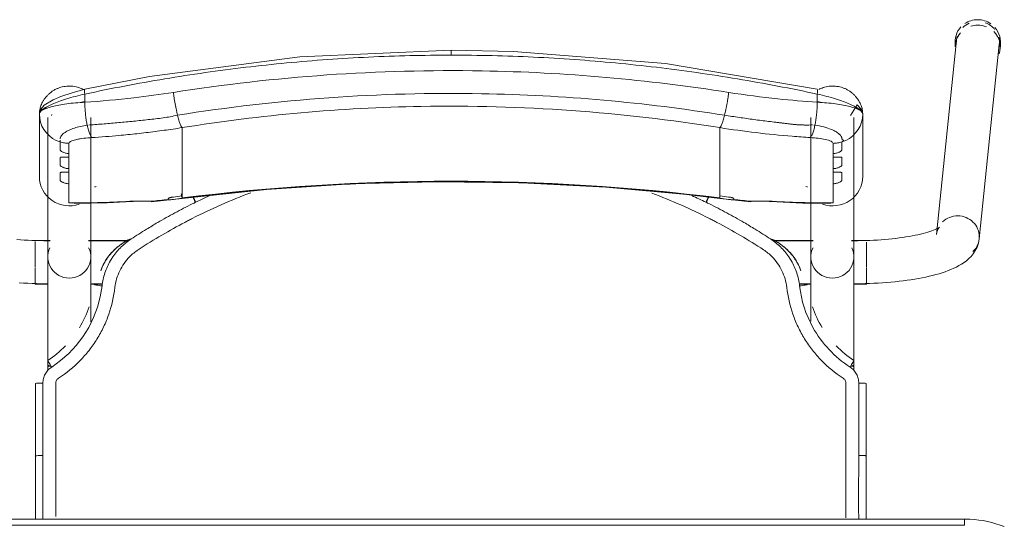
# Model space of a CAD drawing. Header units: metres. Extents: x 3 to 43.5, y -74 to -48.5.
# Tile 131 of 209: x 38.743 to 39.216, y -57.58 to -57.337. Entities that reach past the tile are written whole.
import ezdxf

# ---------------------------------------------------------------- set-up
doc = ezdxf.new("R2010")
doc.units = ezdxf.units.M
doc.layers.add('I-FURN', color=7, linetype='Continuous', lineweight=18)

# ---------------------------------------------------------------- blocks, each defined once
blk = doc.blocks.new('ConjuntoParaAlunoTamanho6 - CJA06_ConjuntoParaAlunoTamanho6-V27-1PAV - FRIGORÍFICA')
at = {"layer": 'I-FURN', "color": 253, "true_color": 0xaaaaaa}
for p, q in [((0.24321, 0.29526), (0.23354, 0.20182)), ((0.24254, 0.29456), (0.24254, 0.29197)), ((0.2643, 0.29197), (0.2643, 0.29456)), ((0.25413, 0.19969), (0.2638, 0.29312)), ((-0.1979, 0.25969), (-0.1979, 0.22964)), ((-0.19734, 0.2558), (-0.19665, 0.25395)), ((-0.19385, 0.25812), (-0.19385, 0.19097)), ((-0.19207, 0.25896), (-0.19202, 0.25906)), ((-0.19202, 0.25906), (-0.19192, 0.25949)), ((-0.17315, 0.19097), (-0.17315, 0.25812)), ((0.17315, 0.25812), (0.17315, 0.19097)), ((0.19385, 0.19097), (0.19385, 0.25812)), ((0.19685, 0.25395), (0.19754, 0.2558)), ((0.1981, 0.22964), (0.1981, 0.25969)), ((-0.19665, 0.25395), (-0.1957, 0.25221)), ((-0.1957, 0.25221), (-0.19451, 0.25062)), ((-0.17493, 0.25435), (-0.17437, 0.25441)), ((-0.12923, 0.2438), (-0.12923, 0.25317)), ((0.12943, 0.2438), (0.12943, 0.25317)), ((0.17457, 0.25441), (0.17513, 0.25435)), ((0.19471, 0.25062), (0.1959, 0.25221)), ((0.1959, 0.25221), (0.19685, 0.25395)), ((-0.12923, 0.24214), (-0.12923, 0.2438)), ((-0.12923, 0.24214), (-0.12923, 0.23653)), ((0.12943, 0.24214), (0.12943, 0.2438)), ((0.12943, 0.24214), (0.12943, 0.23653)), ((-0.18366, 0.24073), (-0.18366, 0.23904)), ((0.18386, 0.23904), (0.18386, 0.24073)), ((-0.18366, 0.23345), (-0.18366, 0.23176)), ((-0.12923, 0.23653), (-0.12923, 0.23486)), ((-0.12923, 0.23486), (-0.12923, 0.22925)), ((0.12943, 0.23653), (0.12943, 0.23486)), ((0.12943, 0.23486), (0.12943, 0.22925)), ((0.18386, 0.23176), (0.18386, 0.23345)), ((-0.12923, 0.22925), (-0.12923, 0.22759)), ((-0.12923, 0.22759), (-0.12923, 0.22197)), ((0.12943, 0.22759), (0.12943, 0.22925)), ((0.12943, 0.22759), (0.12943, 0.22197)), ((-0.18366, 0.22617), (-0.18366, 0.21701)), ((0.18386, 0.21701), (0.18386, 0.22617)), ((-0.14414, 0.21757), (-0.12926, 0.21915)), ((-0.12923, 0.22197), (-0.12923, 0.22031)), ((-0.11598, 0.22048), (-0.1227, 0.21732)), ((0.12943, 0.22031), (0.12943, 0.22197)), ((0.12946, 0.21915), (0.14434, 0.21757)), ((-0.18366, 0.21701), (-0.1818, 0.21679)), ((0.17944, 0.21689), (0.18173, 0.21678)), ((-0.19271, 0.19894), (-0.2, 0.19894)), ((-0.15474, 0.19894), (-0.17429, 0.19894)), ((0.17429, 0.19894), (0.15474, 0.19894)), ((0.2, 0.19894), (0.19271, 0.19894)), ((-0.2, 0.19844), (-0.2, 0.19411)), ((-0.19271, 0.19879), (-0.19385, 0.19879)), ((-0.19385, 0.19879), (-0.19385, 0.19845)), ((-0.19385, 0.19845), (-0.19385, 0.19764)), ((-0.15494, 0.19879), (-0.17429, 0.19879)), ((0.17429, 0.19879), (0.15494, 0.19879)), ((0.19385, 0.19879), (0.19271, 0.19879)), ((0.19385, 0.19845), (0.19385, 0.19879)), ((0.19385, 0.19764), (0.19385, 0.19845)), ((0.2, 0.1938), (0.2, 0.19814)), ((-0.2, 0.19393), (-0.2, 0.18606)), ((-0.19385, 0.19367), (-0.19385, 0.1916)), ((0.19385, 0.1916), (0.19385, 0.19367)), ((0.2, 0.18606), (0.2, 0.19364)), ((-0.2, 0.18573), (-0.2, 0.17922)), ((-0.19385, 0.18371), (-0.19385, 0.18582)), ((0.19385, 0.18371), (0.19385, 0.18582)), ((0.2, 0.17794), (0.2, 0.18573)), ((-0.2, 0.17916), (-0.2, 0.17794)), ((-0.2, 0.17794), (-0.19377, 0.17794)), ((-0.19385, 0.17809), (-0.19385, 0.17951)), ((-0.17323, 0.17794), (-0.1676, 0.17794)), ((-0.17268, 0.17809), (-0.16757, 0.17809)), ((0.16757, 0.17809), (0.17268, 0.17809)), ((0.1676, 0.17794), (0.17323, 0.17794)), ((0.19377, 0.17794), (0.2, 0.17794)), ((0.19385, 0.17809), (0.19385, 0.17951)), ((-0.19385, 0.13857), (-0.19385, 0.13661)), ((0.19385, 0.13661), (0.19385, 0.13857)), ((-0.19983, 0.13021), (-0.19982, 0.0953)), ((0.19983, 0.13021), (0.19982, 0.0953)), ((-0.19982, 0.06488), (-0.19982, 0.0953)), ((-0.19982, 0.0953), (-0.19982, 0.09529)), ((-0.19623, 0.09556), (-0.19738, 0.09554)), ((0.19982, 0.06497), (0.19982, 0.0953)), ((0.247, 0.06497), (-0.247, 0.06497)), ((0.247, 0.06497), (-0.247, 0.06497)), ((0.247, 0.06497), (0.247, 0.06197))]:
    blk.add_line(p, q, dxfattribs=at)
at = {"layer": 'I-FURN', "color": 253, "true_color": 0xaaaaaa, "flags": 128}
for points in [[(0.0001, 0.2904), (-0.07267, 0.28721), (-0.14486, 0.2777), (-0.17603, 0.27161)], [(0.17623, 0.27161), (0.10331, 0.28398), (0.03018, 0.28985), (0.0001, 0.2904)], [(-0.17603, 0.27161), (-0.18218, 0.26997), (-0.18761, 0.26812), (-0.19131, 0.26652), (-0.19557, 0.2639), (-0.19708, 0.26226), (-0.19765, 0.26113), (-0.1979, 0.25971)], [(-0.17607, 0.26928), (-0.17607, 0.26831), (-0.17607, 0.26734), (-0.17607, 0.26637), (-0.17607, 0.2654)], [(0.17627, 0.2654), (0.17627, 0.26637), (0.17627, 0.26734), (0.17627, 0.26831), (0.17627, 0.26928)], [(0.1981, 0.25971), (0.19792, 0.26092), (0.19739, 0.26208), (0.1954, 0.2642), (0.19227, 0.25896)], [(-0.1979, 0.24468), (-0.1979, 0.2522), (-0.1979, 0.25971)], [(-0.1979, 0.25969), (-0.19776, 0.25773), (-0.19734, 0.2558)], [(-0.1979, 0.25969), (-0.1979, 0.25218), (-0.1979, 0.24467), (-0.1979, 0.23715), (-0.1979, 0.22964)], [(0.19754, 0.2558), (0.19796, 0.25773), (0.1981, 0.25969)], [(0.1981, 0.25971), (0.1981, 0.2522), (0.1981, 0.24468)], [(0.1981, 0.22964), (0.1981, 0.23715), (0.1981, 0.24467), (0.1981, 0.25218), (0.1981, 0.25969)], [(-0.19451, 0.25062), (-0.19311, 0.2492), (-0.19152, 0.24799)], [(-0.19152, 0.24799), (-0.18977, 0.24701), (-0.1879, 0.24628)], [(-0.1879, 0.24243), (-0.1879, 0.24339), (-0.1879, 0.24435), (-0.1879, 0.24532), (-0.1879, 0.24628)], [(0.1881, 0.24628), (0.18997, 0.24701), (0.19172, 0.24799)], [(0.1881, 0.24628), (0.1881, 0.24532), (0.1881, 0.24435), (0.1881, 0.24339), (0.1881, 0.24243)], [(0.19172, 0.24799), (0.19331, 0.2492), (0.19471, 0.25062)], [(-0.18366, 0.24561), (-0.18366, 0.24439), (-0.18366, 0.24317), (-0.18366, 0.24195), (-0.18366, 0.24073)], [(0.18386, 0.24073), (0.18386, 0.24195), (0.18386, 0.24317), (0.18386, 0.24439), (0.18386, 0.24561)], [(-0.1879, 0.23515), (-0.1879, 0.23603), (-0.1879, 0.23692), (-0.1879, 0.2378), (-0.1879, 0.23868)], [(-0.18366, 0.23904), (-0.18366, 0.23764), (-0.18366, 0.23624), (-0.18366, 0.23485), (-0.18366, 0.23345)], [(0.18386, 0.23345), (0.18386, 0.23485), (0.18386, 0.23624), (0.18386, 0.23764), (0.18386, 0.23904)], [(0.1881, 0.23868), (0.1881, 0.2378), (0.1881, 0.23692), (0.1881, 0.23603), (0.1881, 0.23515)], [(-0.1879, 0.22787), (-0.1879, 0.22876), (-0.1879, 0.22964), (-0.1879, 0.23052), (-0.1879, 0.23141)], [(-0.18366, 0.23176), (-0.18366, 0.23036), (-0.18366, 0.22897), (-0.18366, 0.22757), (-0.18366, 0.22617)], [(0.18386, 0.22617), (0.18386, 0.22757), (0.18386, 0.22897), (0.18386, 0.23036), (0.18386, 0.23176)], [(0.1881, 0.23141), (0.1881, 0.23052), (0.1881, 0.22964), (0.1881, 0.22876), (0.1881, 0.22787)], [(-0.12926, 0.21915), (-0.08865, 0.22342), (-0.0479, 0.2261), (-0.00707, 0.22717), (0.03376, 0.22666), (0.07455, 0.22454), (0.11521, 0.22083), (0.12946, 0.21915)], [(-0.1359, 0.2187), (-0.1359, 0.21878), (-0.1359, 0.21886), (-0.1359, 0.21893), (-0.1359, 0.21901)], [(-0.12923, 0.22031), (-0.12923, 0.22007), (-0.12923, 0.21984), (-0.12923, 0.21961), (-0.12923, 0.21937)], [(0.12943, 0.21937), (0.12943, 0.21961), (0.12943, 0.21984), (0.12943, 0.22007), (0.12943, 0.22031)], [(0.1361, 0.21901), (0.1361, 0.21893), (0.1361, 0.21886), (0.1361, 0.21878), (0.1361, 0.2187)], [(-0.18111, 0.21677), (-0.16533, 0.21701), (-0.15331, 0.21761)], [(0.15351, 0.21761), (0.16928, 0.2169), (0.18131, 0.21677)], [(0.18173, 0.21678), (0.18279, 0.21686), (0.18386, 0.21701)], [(-0.2088, 0.1994), (-0.207, 0.19926), (-0.20518, 0.19913), (-0.20334, 0.19903), (-0.20148, 0.19894), (-0.19961, 0.19888), (-0.19772, 0.19883), (-0.19583, 0.1988), (-0.19394, 0.19879), (-0.19385, 0.19879)], [(0.23507, 0.20536), (0.23501, 0.20531), (0.23482, 0.20518), (0.23451, 0.20499), (0.23408, 0.20476), (0.23355, 0.20449), (0.23291, 0.2042), (0.23217, 0.20389), (0.23133, 0.20358), (0.23041, 0.20326), (0.22941, 0.20294), (0.22832, 0.20262), (0.22717, 0.2023), (0.22594, 0.20199), (0.22464, 0.20169), (0.22328, 0.2014), (0.22186, 0.20112), (0.22039, 0.20086), (0.21886, 0.2006), (0.21729, 0.20036), (0.21567, 0.20014), (0.214, 0.19993), (0.2123, 0.19973), (0.21057, 0.19956), (0.2088, 0.1994), (0.207, 0.19926), (0.20518, 0.19913), (0.20334, 0.19903), (0.20148, 0.19894), (0.19961, 0.19888), (0.19772, 0.19883), (0.19583, 0.1988), (0.19394, 0.19879), (0.19385, 0.19879)], [(0.23354, 0.20182), (0.23373, 0.20287), (0.23403, 0.20376), (0.23437, 0.20445), (0.23469, 0.20492), (0.23492, 0.20521), (0.23505, 0.20534), (0.23507, 0.20536)], [(-0.20763, 0.17855), (-0.20558, 0.17842), (-0.20352, 0.17831), (-0.20144, 0.17823), (-0.19935, 0.17816), (-0.19725, 0.17811), (-0.19515, 0.17809), (-0.19385, 0.17809)], [(0.25413, 0.19969), (0.25375, 0.19762), (0.25311, 0.19572), (0.25226, 0.19403), (0.25129, 0.19256), (0.25023, 0.19128), (0.24913, 0.19017), (0.24799, 0.18919), (0.24683, 0.18832), (0.24563, 0.18753), (0.24441, 0.18681), (0.24316, 0.18615), (0.24188, 0.18553), (0.24055, 0.18496), (0.23919, 0.18441), (0.23778, 0.1839), (0.23633, 0.18341), (0.23483, 0.18295), (0.2333, 0.18251), (0.23171, 0.1821), (0.23008, 0.1817), (0.22841, 0.18133), (0.2267, 0.18098), (0.22495, 0.18064), (0.22315, 0.18033), (0.22132, 0.18004), (0.21946, 0.17976), (0.21756, 0.17951), (0.21562, 0.17928), (0.21366, 0.17906), (0.21168, 0.17887), (0.20967, 0.1787), (0.20763, 0.17855), (0.20558, 0.17842), (0.20352, 0.17831), (0.20144, 0.17823), (0.19935, 0.17816), (0.19725, 0.17811), (0.19515, 0.17809), (0.19385, 0.17809)], [(-0.19385, 0.13857), (-0.19385, 0.14057), (-0.19385, 0.14257), (-0.19385, 0.14457), (-0.19385, 0.14656), (-0.19385, 0.14855), (-0.19385, 0.15053), (-0.19385, 0.15249), (-0.19385, 0.15444), (-0.19385, 0.15637), (-0.19385, 0.15827), (-0.19385, 0.16015), (-0.19385, 0.162), (-0.19385, 0.16382), (-0.19385, 0.1656), (-0.19385, 0.16735), (-0.19385, 0.16905), (-0.19385, 0.17071), (-0.19385, 0.17233), (-0.19385, 0.1739), (-0.19385, 0.17541), (-0.19385, 0.17687), (-0.19385, 0.17828), (-0.19385, 0.17963), (-0.19385, 0.18092), (-0.19385, 0.18215), (-0.19385, 0.18331), (-0.19385, 0.18441), (-0.19385, 0.18544), (-0.19385, 0.1864), (-0.19385, 0.18729), (-0.19385, 0.1881), (-0.19385, 0.18885), (-0.19385, 0.18951), (-0.19385, 0.19011), (-0.19385, 0.19062), (-0.19385, 0.19097)], [(-0.17315, 0.19097), (-0.17315, 0.19051), (-0.17315, 0.18998), (-0.17315, 0.18937), (-0.17315, 0.18869), (-0.17315, 0.18793), (-0.17315, 0.1871), (-0.17315, 0.18619), (-0.17315, 0.18522), (-0.17315, 0.18417), (-0.17315, 0.18306), (-0.17315, 0.18188), (-0.17315, 0.18064), (-0.17315, 0.17934), (-0.17315, 0.17798), (-0.17315, 0.17656), (-0.17315, 0.17508), (-0.17315, 0.17355), (-0.17315, 0.17198), (-0.17315, 0.17035), (-0.17315, 0.16868), (-0.17315, 0.16696), (-0.17315, 0.16521), (-0.17315, 0.16342), (-0.17315, 0.16159), (-0.17315, 0.15974)], [(0.17315, 0.16015), (0.17315, 0.162), (0.17315, 0.16382), (0.17315, 0.1656), (0.17315, 0.16735), (0.17315, 0.16905), (0.17315, 0.17071), (0.17315, 0.17233), (0.17315, 0.1739), (0.17315, 0.17541), (0.17315, 0.17687), (0.17315, 0.17828), (0.17315, 0.17963), (0.17315, 0.18092), (0.17315, 0.18215), (0.17315, 0.18331), (0.17315, 0.18441), (0.17315, 0.18544), (0.17315, 0.1864), (0.17315, 0.18729), (0.17315, 0.1881), (0.17315, 0.18885), (0.17315, 0.18951), (0.17315, 0.19011), (0.17315, 0.19062), (0.17315, 0.19097)], [(0.19385, 0.19097), (0.19385, 0.19051), (0.19385, 0.18998), (0.19385, 0.18937), (0.19385, 0.18869), (0.19385, 0.18793), (0.19385, 0.1871), (0.19385, 0.18619), (0.19385, 0.18522), (0.19385, 0.18417), (0.19385, 0.18306), (0.19385, 0.18188), (0.19385, 0.18064), (0.19385, 0.17934), (0.19385, 0.17798), (0.19385, 0.17656), (0.19385, 0.17508), (0.19385, 0.17355), (0.19385, 0.17198), (0.19385, 0.17035), (0.19385, 0.16868), (0.19385, 0.16696), (0.19385, 0.16521), (0.19385, 0.16342), (0.19385, 0.16159), (0.19385, 0.15974), (0.19385, 0.15785), (0.19385, 0.15594), (0.19385, 0.15401), (0.19385, 0.15206), (0.19385, 0.15009), (0.19385, 0.14811), (0.19385, 0.14612), (0.19385, 0.14413), (0.19385, 0.14213), (0.19385, 0.14013), (0.19385, 0.13857)], [(-0.16841, 0.18438), (-0.16841, 0.18437), (-0.16841, 0.18435), (-0.16841, 0.18434), (-0.16841, 0.18432)], [(0.16841, 0.18432), (0.16841, 0.18434), (0.16841, 0.18435), (0.16841, 0.18437), (0.16841, 0.18438)], [(-0.16774, 0.17706), (-0.16861, 0.17188), (-0.16997, 0.16679), (-0.17181, 0.16185), (-0.17415, 0.15713), (-0.17693, 0.15265), (-0.18013, 0.14846), (-0.18374, 0.14461), (-0.18771, 0.14113), (-0.19199, 0.13805)], [(-0.19623, 0.13025), (-0.19623, 0.12331), (-0.19623, 0.11637), (-0.19623, 0.10942), (-0.19623, 0.10249), (-0.19623, 0.09556)], [(0.19623, 0.13025), (0.19623, 0.12639), (0.19623, 0.12254), (0.19623, 0.11868), (0.19623, 0.11483), (0.19623, 0.11097), (0.19623, 0.10712), (0.19623, 0.10327), (0.19623, 0.09941), (0.19623, 0.09556)], [(-0.19738, 0.09554), (-0.19841, 0.0955), (-0.1992, 0.09544), (-0.19969, 0.09537), (-0.19982, 0.0953)], [(0.247, 0.06197), (0.1235, 0.06197), (0, 0.06197), (-0.1235, 0.06197), (-0.247, 0.06197)], [(-0.247, 0.06197), (-0.1235, 0.06197), (0, 0.06197), (0.1235, 0.06197), (0.247, 0.06197)], [(0.2662, 0.06136), (0.26421, 0.06209), (0.2622, 0.06274), (0.26015, 0.06331), (0.25809, 0.06379), (0.25601, 0.0642), (0.25391, 0.06451), (0.25181, 0.06475), (0.24969, 0.0649), (0.24757, 0.06496), (0.247, 0.06497)]]:
    blk.add_lwpolyline(points, dxfattribs=at)
at = {"layer": 'I-FURN', "color": 253, "true_color": 0xaaaaaa}
for centre, major_axis, ratio, start_param, end_param in [((0.25351, 0.29419), (-0.01029, 0.00107), 0.967158, 5.223081, 5.597593), ((0.25342, 0.29456), (0.01088, 0), 0.965926, 1.570796, 2.182166), ((0.25342, 0.29456), (-0.01088, 0), 0.965926, 4.098128, 4.712389), ((0.25351, 0.29419), (-0.01029, 0.00107), 0.967158, 3.921544, 4.46746), ((0.25342, 0.29456), (0.01088, 0), 0.965926, 2.404321, 3.312013), ((0.25342, 0.29197), (0.01088, 0), 0.965926, 2.446266, 3.141593), ((0.25342, 0.29197), (0.01088, 0), 0.965926, 1.581694, 1.883969), ((0.25342, 0.29197), (0.01088, 0), 0.965926, 1.176355, 1.570796), ((0.25342, 0.29197), (0.01088, 0), 0.965926, 5.959867, 7.062609), ((0.25342, 0.29456), (0.01088, 0), 0.965926, 6.052088, 6.985956), ((0.25351, 0.29419), (-0.01029, 0.00107), 0.967158, 6.102343, 6.382991), ((0.25351, 0.29419), (-0.01029, 0.00107), 0.967158, 3.141593, 3.502975), ((-0.1835, 0.22964), (-0.0144, 0), 0.978148, 0, 1.909658), ((0.0001, -0.77159), (1.0211, 0), 0.978148, 1.443771, 1.697822), ((0.0001, -0.77117), (1.0209, 0), 0.978148, 1.443771, 1.697822), ((0.1837, 0.22964), (0.0144, 0), 0.978148, 4.362105, 6.283185), ((-0.17927, 0.60128), (0.385, 0), 0.978148, 4.732926, 4.735013), ((0.17947, 0.60128), (0.385, 0), 0.978148, 4.689765, 4.691852), ((-0.17927, 0.60336), (0.395, 0), 0.978148, 4.701279, 4.780293), ((-0.17927, 0.60263), (0.395, 0), 0.978148, 4.801491, 4.822541), ((-0.17927, 0.60356), (0.395, 0), 0.978148, 4.828782, 4.839414), ((-0.17927, 0.60221), (0.3948, 0), 0.978148, 4.828842, 4.839414), ((-0.1305, 0.22908), (-0.00124, 0.00992), 0.026339, 2.463316, 2.789234), ((0.17947, 0.60356), (0.395, 0), 0.978148, 4.585364, 4.595996), ((0.17947, 0.60221), (0.3948, 0), 0.978148, 4.585364, 4.595936), ((0.17947, 0.60263), (0.395, 0), 0.978148, 4.602237, 4.623287), ((0.17947, 0.60336), (0.395, 0), 0.978148, 4.644485, 4.723499), ((-0.14501, 0.22754), (-0.00087, 0.00996), 0.018501, 2.957526, 3.350225), ((0.14521, 0.22754), (0.00087, 0.00996), 0.018501, 2.93296, 3.325659), ((0.24383, 0.20075), (-0.01029, 0.00107), 0.967158, 4.812195, 5.597593), ((0.24383, 0.20075), (-0.01029, 0.00107), 0.967158, 3.241398, 4.812195), ((0.24383, 0.20075), (-0.01029, 0.00107), 0.967158, 2.456, 3.241398), ((-0.1835, 0.19097), (0.01035, 0), 0.978148, 2.686587, 4.712389), ((-0.1835, 0.19097), (0.01035, 0), 0.978148, 4.712389, 6.738191), ((0.1835, 0.19097), (0.01035, 0), 0.978148, 2.686587, 4.712389), ((0.1835, 0.19097), (0.01035, 0), 0.978148, 4.712389, 6.738191), ((-0.1835, 0.13857), (0.01035, 0), 0.069756, 2.648425, 3.665191), ((0.1835, 0.13857), (0.01035, 0), 0.069756, 5.759587, 6.776353)]:
    blk.add_ellipse(centre, major_axis=major_axis, ratio=ratio, start_param=start_param, end_param=end_param, dxfattribs=at)
for points in [[(0.0001, 0.29036), (0.0001, 0.29029), (0.0001, 0.29001), (0.0001, 0.28916), (0.0001, 0.28841), (0.0001, 0.28802)], [(-0.07901, 0.28427), (-0.08557, 0.28365), (-0.09211, 0.28295), (-0.09864, 0.28217)], [(-0.05929, 0.28591), (-0.06588, 0.28544), (-0.07245, 0.28489), (-0.07901, 0.28427)], [(-0.03953, 0.28708), (-0.04612, 0.28677), (-0.05271, 0.28638), (-0.05929, 0.28591)], [(-0.01972, 0.28779), (-0.02633, 0.28763), (-0.03293, 0.2874), (-0.03953, 0.28708)], [(0.0001, 0.28802), (-0.00651, 0.28802), (-0.01312, 0.28795), (-0.01972, 0.28779)], [(0.01992, 0.28779), (0.01332, 0.28795), (0.00671, 0.28802), (0.0001, 0.28802)], [(0.03973, 0.28708), (0.03313, 0.2874), (0.02653, 0.28763), (0.01992, 0.28779)], [(0.0595, 0.28591), (0.05292, 0.28638), (0.04633, 0.28677), (0.03973, 0.28708)], [(-0.11819, 0.27961), (-0.12468, 0.27869), (-0.13116, 0.27768), (-0.13762, 0.27661)], [(-0.09864, 0.28217), (-0.10517, 0.28139), (-0.11169, 0.28054), (-0.11819, 0.27961)], [(0.11839, 0.27961), (0.11189, 0.28054), (0.10538, 0.28139), (0.09885, 0.28217)], [(0.13782, 0.27661), (0.13136, 0.27768), (0.12489, 0.27868), (0.11839, 0.27961)], [(-0.13762, 0.27661), (-0.14407, 0.27553), (-0.15051, 0.27438), (-0.15692, 0.27316)], [(0.15712, 0.27316), (0.15071, 0.27438), (0.14427, 0.27553), (0.13782, 0.27661)], [(-0.15692, 0.27316), (-0.16332, 0.27194), (-0.16971, 0.27065), (-0.17607, 0.26928)], [(-0.13346, 0.2701), (-0.13339, 0.26956), (-0.13324, 0.26848), (-0.133, 0.26684), (-0.13272, 0.2652), (-0.13242, 0.26359), (-0.13211, 0.26203), (-0.13178, 0.26053), (-0.13155, 0.25959), (-0.13144, 0.25914)], [(0.13164, 0.25914), (0.13175, 0.25959), (0.13198, 0.26053), (0.13231, 0.26203), (0.13262, 0.26359), (0.13292, 0.2652), (0.1332, 0.26684), (0.13344, 0.26848), (0.13359, 0.26956), (0.13366, 0.2701)], [(0.17627, 0.26928), (0.16991, 0.27065), (0.16353, 0.27194), (0.15712, 0.27316)], [(0.17627, 0.26928), (0.17633, 0.26966), (0.17642, 0.27037), (0.17644, 0.2712), (0.17636, 0.27149), (0.1763, 0.27156)], [(-0.17607, 0.2654), (-0.17914, 0.26523), (-0.18504, 0.2647), (-0.19219, 0.26337), (-0.19528, 0.26223), (-0.19632, 0.26161)], [(-0.17609, 0.26577), (-0.1767, 0.26561), (-0.17731, 0.26545), (-0.17791, 0.26528)], [(-0.17607, 0.2654), (-0.17606, 0.26498), (-0.17604, 0.26413), (-0.17598, 0.26285), (-0.1759, 0.26156), (-0.17579, 0.26028), (-0.17566, 0.25902), (-0.17551, 0.25778), (-0.17533, 0.25659), (-0.17514, 0.25544), (-0.175, 0.25471), (-0.17493, 0.25435)], [(0.17513, 0.25435), (0.1752, 0.25471), (0.17534, 0.25544), (0.17553, 0.25659), (0.17571, 0.25778), (0.17586, 0.25902), (0.17599, 0.26028), (0.1761, 0.26156), (0.17618, 0.26285), (0.17624, 0.26413), (0.17626, 0.26498), (0.17627, 0.2654)], [(0.19652, 0.26161), (0.19548, 0.26223), (0.19239, 0.26338), (0.18523, 0.2647), (0.17934, 0.26523), (0.17627, 0.2654)], [(0.17811, 0.26528), (0.17751, 0.26545), (0.1769, 0.26561), (0.17629, 0.26577)], [(-0.19739, 0.26079), (-0.19773, 0.26043), (-0.1979, 0.26006), (-0.1979, 0.25969)], [(0.1981, 0.25969), (0.1981, 0.26006), (0.19793, 0.26043), (0.19759, 0.26079)], [(-0.12923, 0.25317), (-0.12932, 0.25327), (-0.1295, 0.25353), (-0.1298, 0.25409), (-0.13011, 0.25481), (-0.13044, 0.25568), (-0.13077, 0.2567), (-0.1311, 0.25786), (-0.13133, 0.2587), (-0.13144, 0.25914)], [(0.12943, 0.25317), (0.12952, 0.25327), (0.1297, 0.25353), (0.13, 0.25409), (0.13031, 0.25481), (0.13064, 0.25568), (0.13097, 0.2567), (0.1313, 0.25786), (0.13153, 0.2587), (0.13164, 0.25914)], [(-0.17493, 0.25435), (-0.17484, 0.25392), (-0.17465, 0.25308), (-0.17435, 0.25195), (-0.17403, 0.25093), (-0.17369, 0.25006), (-0.17335, 0.24934), (-0.173, 0.24877), (-0.17277, 0.2485), (-0.17265, 0.2484)], [(-0.14226, 0.2513), (-0.14371, 0.25111), (-0.14516, 0.25093), (-0.14661, 0.25076)], [(0.17285, 0.2484), (0.17297, 0.2485), (0.1732, 0.24877), (0.17355, 0.24934), (0.17389, 0.25006), (0.17423, 0.25093), (0.17455, 0.25195), (0.17485, 0.25308), (0.17504, 0.25392), (0.17513, 0.25435)], [(-0.1879, 0.24628), (-0.18756, 0.24617), (-0.18687, 0.24599), (-0.18581, 0.24578), (-0.18474, 0.24565), (-0.18402, 0.24561), (-0.18366, 0.24561)], [(-0.15964, 0.24939), (-0.16398, 0.24899), (-0.16832, 0.24866), (-0.17265, 0.2484)], [(-0.1553, 0.2498), (-0.15675, 0.24966), (-0.15819, 0.24952), (-0.15964, 0.24939)], [(-0.15095, 0.25026), (-0.1524, 0.2501), (-0.15385, 0.24995), (-0.1553, 0.2498)], [(-0.14661, 0.25076), (-0.14806, 0.25058), (-0.14951, 0.25042), (-0.15095, 0.25026)], [(0.18386, 0.24561), (0.18422, 0.24561), (0.18494, 0.24565), (0.18601, 0.24578), (0.18707, 0.24599), (0.18776, 0.24617), (0.1881, 0.24628)], [(-0.15397, 0.21772), (-0.15349, 0.21752), (-0.153, 0.21758), (-0.15247, 0.21788)], [(-0.15247, 0.21788), (-0.15113, 0.21782), (-0.1484, 0.21775), (-0.14556, 0.21776), (-0.14412, 0.21779)], [(-0.1359, 0.21901), (-0.1359, 0.21905), (-0.13586, 0.21912), (-0.13573, 0.21923), (-0.13549, 0.21935), (-0.13518, 0.21946), (-0.13479, 0.21957), (-0.13436, 0.21967), (-0.1339, 0.21974), (-0.13357, 0.21979), (-0.1334, 0.21981)], [(-0.13585, 0.2186), (-0.13587, 0.21862), (-0.13589, 0.21865), (-0.1359, 0.21868), (-0.1359, 0.2187)], [(-0.09625, 0.22184), (-0.10584, 0.21825), (-0.1152, 0.21414), (-0.12434, 0.2095)], [(-0.12335, 0.21813), (-0.12356, 0.21856), (-0.12377, 0.21898), (-0.12395, 0.21936)], [(-0.12289, 0.21723), (-0.12304, 0.21753), (-0.12319, 0.21783), (-0.12334, 0.21813)], [(0.12434, 0.2095), (0.11529, 0.21408), (0.10607, 0.21814), (0.09666, 0.22168)], [(0.11594, 0.2205), (0.11821, 0.21947), (0.12046, 0.21841), (0.1227, 0.21732)], [(0.1227, 0.21732), (0.12291, 0.21776), (0.12336, 0.21866), (0.12377, 0.21945), (0.12395, 0.2198)], [(0.12334, 0.21813), (0.12319, 0.21783), (0.12304, 0.21753), (0.12289, 0.21723)], [(0.12395, 0.21936), (0.12377, 0.21898), (0.12356, 0.21856), (0.12335, 0.21813)], [(0.1336, 0.21981), (0.13377, 0.21979), (0.1341, 0.21974), (0.13456, 0.21967), (0.13499, 0.21957), (0.13538, 0.21946), (0.13569, 0.21935), (0.13593, 0.21923), (0.13606, 0.21912), (0.1361, 0.21905), (0.1361, 0.21901)], [(0.1361, 0.2187), (0.1361, 0.21868), (0.13609, 0.21865), (0.13607, 0.21862), (0.13605, 0.2186)], [(0.14432, 0.21779), (0.14576, 0.21776), (0.1486, 0.21775), (0.15133, 0.21782), (0.15267, 0.21788)], [(0.15267, 0.21788), (0.1532, 0.21758), (0.15369, 0.21752), (0.15417, 0.21772)], [(-0.12436, 0.21651), (-0.12717, 0.21512), (-0.13276, 0.21224), (-0.13826, 0.20916), (-0.14098, 0.20758)], [(-0.1227, 0.21732), (-0.12297, 0.21719), (-0.12353, 0.21692), (-0.12408, 0.21665), (-0.12436, 0.21651)], [(0.12436, 0.21651), (0.12408, 0.21665), (0.12353, 0.21692), (0.12297, 0.21719), (0.1227, 0.21732)], [(0.14098, 0.20758), (0.13826, 0.20916), (0.13276, 0.21224), (0.12717, 0.21512), (0.12436, 0.21651)], [(-0.12434, 0.2095), (-0.12494, 0.2092), (-0.12615, 0.20858), (-0.12737, 0.20794), (-0.12798, 0.20762)], [(0.12798, 0.20762), (0.12738, 0.20794), (0.12617, 0.20857), (0.12495, 0.20919), (0.12434, 0.2095)], [(-0.14638, 0.20431), (-0.14762, 0.20355), (-0.1501, 0.202), (-0.15256, 0.20043), (-0.15378, 0.19963)], [(-0.12798, 0.20762), (-0.13157, 0.20574), (-0.13889, 0.20168), (-0.14651, 0.19698), (-0.1504, 0.19445)], [(-0.14098, 0.20758), (-0.14188, 0.20704), (-0.14368, 0.20597), (-0.14546, 0.20487), (-0.14635, 0.20432)], [(0.1504, 0.19445), (0.14673, 0.19684), (0.13935, 0.20142), (0.13181, 0.20561), (0.12798, 0.20762)], [(0.14635, 0.20432), (0.14546, 0.20487), (0.14368, 0.20597), (0.14188, 0.20704), (0.14098, 0.20758)], [(0.15378, 0.19963), (0.15256, 0.20043), (0.1501, 0.202), (0.14762, 0.20355), (0.14638, 0.20431)], [(-0.15378, 0.19963), (-0.1555, 0.19851), (-0.15869, 0.19594), (-0.16134, 0.1928), (-0.1625, 0.1911)], [(-0.1568, 0.1982), (-0.15576, 0.1988), (-0.15475, 0.1993), (-0.15376, 0.19971)], [(0.15863, 0.1971), (0.15703, 0.19822), (0.15531, 0.19916), (0.1535, 0.1999)], [(0.15374, 0.19972), (0.15472, 0.19931), (0.15575, 0.19881), (0.1568, 0.1982)], [(0.1625, 0.1911), (0.16134, 0.1928), (0.15869, 0.19594), (0.1555, 0.19851), (0.15378, 0.19963)], [(-0.16501, 0.19076), (-0.16447, 0.19151), (-0.16331, 0.19295), (-0.16135, 0.19493), (-0.15919, 0.19669), (-0.15764, 0.19771), (-0.15683, 0.19818)], [(-0.1504, 0.19445), (-0.15113, 0.19396), (-0.15256, 0.19293), (-0.15386, 0.19174), (-0.15448, 0.19112)], [(0.15448, 0.19112), (0.15386, 0.19174), (0.15256, 0.19292), (0.15114, 0.19396), (0.1504, 0.19445)], [(-0.1625, 0.1911), (-0.16271, 0.1908), (-0.16313, 0.19018), (-0.16352, 0.18955), (-0.16371, 0.18924)], [(-0.15448, 0.19112), (-0.15645, 0.18912), (-0.15969, 0.18452), (-0.16124, 0.17915), (-0.16156, 0.17636)], [(0.16156, 0.17636), (0.16124, 0.17915), (0.15968, 0.18454), (0.15645, 0.18912), (0.15448, 0.19112)], [(0.16371, 0.18924), (0.16352, 0.18955), (0.16313, 0.19018), (0.16271, 0.1908), (0.1625, 0.1911)], [(0.16501, 0.19076), (0.16537, 0.19026), (0.16604, 0.18925), (0.16695, 0.18767), (0.16775, 0.18603), (0.1682, 0.1849), (0.16841, 0.18432)], [(-0.16371, 0.18924), (-0.16479, 0.18738), (-0.16656, 0.18343), (-0.1675, 0.1792), (-0.16774, 0.17706)], [(0.16774, 0.17706), (0.1675, 0.1792), (0.16656, 0.18343), (0.16479, 0.18738), (0.16371, 0.18924)], [(-0.16774, 0.17706), (-0.16823, 0.17712), (-0.16921, 0.17725), (-0.17046, 0.17746), (-0.17128, 0.17766), (-0.17147, 0.17776), (-0.17146, 0.1778)], [(0.17146, 0.1778), (0.17147, 0.17776), (0.17128, 0.17766), (0.17046, 0.17746), (0.16921, 0.17725), (0.16823, 0.17712), (0.16774, 0.17706)], [(-0.17391, 0.16699), (-0.17512, 0.16348), (-0.17671, 0.16011), (-0.17864, 0.15696)], [(0.1786, 0.15703), (0.17667, 0.16018), (0.1751, 0.16355), (0.1739, 0.16704)], [(-0.1854, 0.14823), (-0.18797, 0.14558), (-0.19084, 0.14321), (-0.19391, 0.14119)], [(0.19391, 0.14119), (0.19084, 0.14321), (0.18795, 0.1456), (0.18537, 0.14827)], [(-0.19199, 0.13805), (-0.19265, 0.13762), (-0.19383, 0.13663), (-0.19519, 0.13473), (-0.19604, 0.13255), (-0.19622, 0.13104), (-0.19623, 0.13025)], [(-0.19391, 0.14119), (-0.19393, 0.14119), (-0.19385, 0.14103), (-0.19344, 0.14033), (-0.19278, 0.13928), (-0.19225, 0.13846), (-0.19199, 0.13805)], [(0.19199, 0.13805), (0.19225, 0.13846), (0.19278, 0.13928), (0.19344, 0.14033), (0.19385, 0.14103), (0.19393, 0.14119), (0.19391, 0.14119)], [(0.19623, 0.13025), (0.19622, 0.13104), (0.19604, 0.13255), (0.19519, 0.13473), (0.19383, 0.13663), (0.19265, 0.13762), (0.19199, 0.13805)], [(-0.18863, 0.13277), (-0.18884, 0.13263), (-0.18922, 0.13231), (-0.18966, 0.1317), (-0.18994, 0.13099), (-0.19, 0.1305), (-0.19, 0.13025)], [(0.19, 0.13025), (0.19, 0.1305), (0.18994, 0.13099), (0.18966, 0.1317), (0.18922, 0.13231), (0.18884, 0.13263), (0.18863, 0.13277)], [(-0.19623, 0.13025), (-0.19672, 0.13025), (-0.1977, 0.13025), (-0.19891, 0.13024), (-0.19969, 0.13022), (-0.19984, 0.13021), (-0.19982, 0.1302)], [(-0.19982, 0.12147), (-0.19982, 0.12438), (-0.19982, 0.12729), (-0.19982, 0.1302)], [(-0.19982, 0.1302), (-0.19982, 0.12438), (-0.19982, 0.11273), (-0.19982, 0.1011), (-0.19982, 0.09529)], [(0.19, 0.09555), (0.19, 0.09868), (0.19, 0.10482), (0.19, 0.11314), (0.19, 0.12173), (0.19, 0.1274), (0.19, 0.13025)], [(0.19982, 0.1302), (0.19984, 0.13021), (0.19969, 0.13022), (0.19891, 0.13024), (0.1977, 0.13025), (0.19672, 0.13025), (0.19623, 0.13025)], [(0.19982, 0.1302), (0.19982, 0.12729), (0.19982, 0.12438), (0.19982, 0.12147)], [(0.19982, 0.09529), (0.19982, 0.1011), (0.19982, 0.11273), (0.19982, 0.12438), (0.19982, 0.1302)], [(-0.19982, 0.09528), (-0.19982, 0.1011), (-0.19982, 0.10691), (-0.19982, 0.11273)], [(0.19982, 0.11273), (0.19982, 0.10691), (0.19982, 0.1011), (0.19982, 0.09528)], [(-0.19982, 0.09529), (-0.19982, 0.08515), (-0.19982, 0.07502), (-0.19982, 0.06488)], [(0.19623, 0.09556), (0.19662, 0.09556), (0.19701, 0.09556), (0.19738, 0.09555)], [(0.19738, 0.09555), (0.19775, 0.09554), (0.1981, 0.09553), (0.19841, 0.09551)], [(0.19982, 0.0953), (0.19982, 0.0953), (0.19982, 0.09529), (0.19982, 0.09529)], [(0.19982, 0.06497), (0.19982, 0.07507), (0.19982, 0.08518), (0.19982, 0.09529)], [(-0.19982, 0.06488), (-0.19982, 0.06837), (-0.19982, 0.07185), (-0.19982, 0.07534)], [(0.19982, 0.07534), (0.19982, 0.07188), (0.19982, 0.06842), (0.19982, 0.06497)]]:
    blk.add_open_spline(points, degree=3, dxfattribs=at)
for points, knots in [([(0.09885, 0.28217), (0.09232, 0.28294), (0.07922, 0.28435), (0.06608, 0.28544), (0.0595, 0.28591)], [-0.5555556, -0.5555556, -0.5555556, -0.5555556, -0.4444444, -0.3333367, -0.3333367, -0.3333367, -0.3333367]), ([(-0.13346, 0.2701), (-0.0847, 0.2778), (0.00519, 0.28415), (0.09466, 0.27626), (0.13366, 0.2701)], [-1, -1, -1, -1, -0.444444, 0, 0, 0, 0]), ([(-0.1979, 0.25971), (-0.1979, 0.26019), (-0.19783, 0.26127), (-0.19747, 0.26287), (-0.19695, 0.2643), (-0.19642, 0.26543), (-0.19585, 0.26637), (-0.19534, 0.26711), (-0.19492, 0.26766), (-0.19447, 0.26819), (-0.19382, 0.2689), (-0.19291, 0.26975), (-0.1919, 0.27053), (-0.19105, 0.27107), (-0.1904, 0.27144), (-0.18973, 0.27177), (-0.18883, 0.27217), (-0.18719, 0.27275), (-0.18474, 0.2732), (-0.18174, 0.27315), (-0.17906, 0.27255), (-0.17745, 0.27187), (-0.17679, 0.27153)], [0, 0, 0, 0, 0.0625, 0.125, 0.15625, 0.1875, 0.21875, 0.234375, 0.25, 0.265625, 0.28125, 0.3125, 0.34375, 0.359375, 0.375, 0.390625, 0.40625, 0.4375, 0.5, 0.5625, 0.625, 0.6721865, 0.6721865, 0.6721865, 0.6721865]), ([(-0.1761, 0.27156), (-0.17616, 0.27149), (-0.17627, 0.27106), (-0.17619, 0.27003), (-0.17607, 0.26928)], [0.625, 0.625, 0.625, 0.625, 0.75, 1, 1, 1, 1]), ([(-0.17607, 0.2654), (-0.1682, 0.2659), (-0.154, 0.26716), (-0.13977, 0.2691), (-0.13346, 0.2701)], [-1, -1, -1, -1, -0.444444, 0, 0, 0, 0]), ([(-0.13144, 0.25914), (-0.08343, 0.26683), (0.00512, 0.27318), (0.09323, 0.26529), (0.13164, 0.25914)], [-1, -1, -1, -1, -0.444444, 0, 0, 0, 0]), ([(0.13366, 0.2701), (0.14155, 0.26885), (0.15578, 0.26699), (0.16997, 0.2658), (0.17627, 0.2654)], [-1, -1, -1, -1, -0.444444, 0, 0, 0, 0]), ([(0.17699, 0.27153), (0.17765, 0.27187), (0.17927, 0.27255), (0.18196, 0.27315), (0.18496, 0.2732), (0.18741, 0.27274), (0.18905, 0.27216), (0.18996, 0.27176), (0.19062, 0.27143), (0.19127, 0.27106), (0.19212, 0.27051), (0.19313, 0.26973), (0.19423, 0.2687), (0.19516, 0.26763), (0.19594, 0.26656), (0.1966, 0.26547), (0.19712, 0.26439), (0.19752, 0.26334), (0.1978, 0.26234), (0.19804, 0.26108), (0.1981, 0.26023), (0.1981, 0.25971)], [0.3275759, 0.3275759, 0.3275759, 0.3275759, 0.375, 0.4375, 0.5, 0.5625, 0.59375, 0.609375, 0.625, 0.640625, 0.65625, 0.6875, 0.71875, 0.75, 0.78125, 0.8125, 0.84375, 0.875, 0.90625, 0.9375, 1, 1, 1, 1]), ([(-0.1979, 0.25971), (-0.1979, 0.26034), (-0.19688, 0.26187), (-0.19282, 0.26411), (-0.18865, 0.26578), (-0.18491, 0.26704), (-0.18064, 0.26823), (-0.1776, 0.26895), (-0.17607, 0.26928)], [0, 0, 0, 0, 0.25, 0.5, 0.625, 0.75, 0.875, 1, 1, 1, 1]), ([(0.17627, 0.26928), (0.1778, 0.26895), (0.18084, 0.26823), (0.1851, 0.26704), (0.18885, 0.26578), (0.19302, 0.26411), (0.19708, 0.26187), (0.1981, 0.26034), (0.1981, 0.25971)], [0, 0, 0, 0, 0.125, 0.25, 0.375, 0.5, 0.75, 1, 1, 1, 1]), ([(-0.1965, 0.2622), (-0.19671, 0.26207), (-0.1971, 0.26176), (-0.19769, 0.26096), (-0.1979, 0.26021), (-0.1979, 0.25971)], [0.75, 0.75, 0.75, 0.75, 0.8125, 0.875, 1, 1, 1, 1]), ([(-0.19421, 0.2626), (-0.1945, 0.26266), (-0.19502, 0.2627), (-0.19554, 0.2626), (-0.19576, 0.26254)], [0.5473049, 0.5473049, 0.5473049, 0.5473049, 0.625, 0.6812684, 0.6812684, 0.6812684, 0.6812684]), ([(0.12943, 0.25317), (0.08224, 0.26075), (-0.00484, 0.26702), (-0.09148, 0.25924), (-0.12923, 0.25317)], [-1, -1, -1, -1, -0.444444, 0, 0, 0, 0]), ([(0.19589, 0.26257), (0.19565, 0.26263), (0.19517, 0.26271), (0.1947, 0.26267), (0.19448, 0.26263)], [0.3140409, 0.3140409, 0.3140409, 0.3140409, 0.375, 0.4333514, 0.4333514, 0.4333514, 0.4333514]), ([(0.1981, 0.25971), (0.1981, 0.26024), (0.19787, 0.26101), (0.19723, 0.26183), (0.19682, 0.26214), (0.1966, 0.26226)], [0, 0, 0, 0, 0.125, 0.1875, 0.25, 0.25, 0.25, 0.25]), ([(-0.17381, 0.25447), (-0.17147, 0.25462), (-0.16677, 0.25497), (-0.1597, 0.25557), (-0.1538, 0.25614), (-0.14908, 0.25663), (-0.14554, 0.25703), (-0.14198, 0.25739), (-0.13843, 0.25782), (-0.13492, 0.25842), (-0.13259, 0.25889), (-0.13144, 0.25914)], [0, 0, 0, 0, 0.166667, 0.333333, 0.5, 0.583333, 0.666667, 0.75, 0.833333, 0.916667, 1, 1, 1, 1]), ([(0.13164, 0.25914), (0.13399, 0.25877), (0.13871, 0.25805), (0.14577, 0.25706), (0.15166, 0.25629), (0.15577, 0.2558), (0.15812, 0.25552), (0.15988, 0.25532), (0.16163, 0.25511), (0.16339, 0.25489), (0.16514, 0.25469), (0.16691, 0.25455), (0.16868, 0.25447), (0.17104, 0.2544), (0.17282, 0.25442), (0.17401, 0.25447)], [0, 0, 0, 0, 0.166667, 0.333333, 0.5, 0.583333, 0.625, 0.666667, 0.708333, 0.75, 0.791667, 0.833333, 0.875, 0.916667, 1, 1, 1, 1]), ([(-0.1879, 0.24778), (-0.18791, 0.24829), (-0.1875, 0.24933), (-0.18588, 0.25077), (-0.184, 0.25182), (-0.1824, 0.2525), (-0.17978, 0.25344), (-0.17715, 0.25404), (-0.17493, 0.25435)], [0, 0, 0, 0, 0.2, 0.4, 0.55, 0.625, 0.7, 1, 1, 1, 1]), ([(-0.12923, 0.25317), (-0.13213, 0.25271), (-0.13647, 0.25207), (-0.14082, 0.25148), (-0.14226, 0.2513)], [-1, -1, -1, -1, -0.8, -0.7, -0.7, -0.7, -0.7]), ([(0.12943, 0.25317), (0.13522, 0.25225), (0.14681, 0.25064), (0.16129, 0.24919), (0.16997, 0.24858), (0.17285, 0.2484)], [0, 0, 0, 0, 0.4, 0.8, 1, 1, 1, 1]), ([(0.17513, 0.25435), (0.17661, 0.25414), (0.17948, 0.25358), (0.18284, 0.25246), (0.1849, 0.25145), (0.18608, 0.25069), (0.18754, 0.24953), (0.18812, 0.24854), (0.1881, 0.24778)], [0, 0, 0, 0, 0.2, 0.4, 0.55, 0.625, 0.7, 1, 1, 1, 1]), ([(-0.1879, 0.24628), (-0.1879, 0.24644), (-0.1879, 0.2467), (-0.1879, 0.247), (-0.1879, 0.2471)], [0, 0, 0, 0, 0.4, 0.6, 0.6, 0.6, 0.6]), ([(-0.17265, 0.2484), (-0.17333, 0.24836), (-0.17532, 0.24821), (-0.17777, 0.24791), (-0.17985, 0.24753), (-0.18163, 0.2471), (-0.18322, 0.24646), (-0.18366, 0.2459), (-0.18366, 0.24561)], [-1, -1, -1, -1, -0.888889, -0.666667, -0.555556, -0.444444, -0.222222, 0, 0, 0, 0]), ([(0.17285, 0.2484), (0.17555, 0.24823), (0.17966, 0.24775), (0.18317, 0.24668), (0.18386, 0.24597), (0.18386, 0.24561)], [0, 0, 0, 0, 0.444444, 0.722222, 1, 1, 1, 1]), ([(0.1881, 0.24778), (0.18821, 0.24772), (0.18836, 0.24763), (0.18849, 0.24751), (0.18856, 0.24744), (0.1886, 0.24738), (0.18864, 0.24733), (0.1887, 0.24726), (0.18876, 0.24718), (0.1888, 0.24708), (0.18879, 0.247), (0.18877, 0.24693), (0.18873, 0.24686), (0.18866, 0.24676), (0.1885, 0.24657), (0.18828, 0.2464), (0.1881, 0.24628)], [0, 0, 0, 0, 0.166667, 0.25, 0.291667, 0.333333, 0.375, 0.416667, 0.5, 0.583333, 0.625, 0.666667, 0.708333, 0.75, 0.833333, 1, 1, 1, 1]), ([(-0.18366, 0.24073), (-0.18428, 0.24075), (-0.18512, 0.24088), (-0.18609, 0.24117), (-0.18671, 0.24142), (-0.18723, 0.2417), (-0.18762, 0.24198), (-0.18784, 0.24222), (-0.1879, 0.24236), (-0.1879, 0.24243)], [0, 0, 0, 0, 0.25, 0.375, 0.5, 0.625, 0.75, 0.875, 1, 1, 1, 1]), ([(0.1881, 0.24243), (0.1881, 0.24236), (0.18804, 0.24222), (0.18782, 0.24198), (0.18743, 0.2417), (0.18691, 0.24142), (0.18629, 0.24117), (0.18532, 0.24088), (0.18448, 0.24075), (0.18386, 0.24073)], [0, 0, 0, 0, 0.125, 0.25, 0.375, 0.5, 0.625, 0.75, 1, 1, 1, 1]), ([(-0.1879, 0.23868), (-0.1879, 0.23875), (-0.18784, 0.23885), (-0.18762, 0.23896), (-0.18723, 0.23902), (-0.18671, 0.23904), (-0.18609, 0.23904), (-0.18512, 0.23903), (-0.18428, 0.23902), (-0.18366, 0.23904)], [0, 0, 0, 0, 0.125, 0.25, 0.375, 0.5, 0.625, 0.75, 1, 1, 1, 1]), ([(0.18386, 0.23904), (0.18448, 0.23902), (0.18532, 0.23903), (0.18629, 0.23904), (0.18691, 0.23904), (0.18743, 0.23902), (0.18782, 0.23896), (0.18804, 0.23885), (0.1881, 0.23875), (0.1881, 0.23868)], [0, 0, 0, 0, 0.25, 0.375, 0.5, 0.625, 0.75, 0.875, 1, 1, 1, 1]), ([(-0.18366, 0.23345), (-0.18428, 0.23348), (-0.18512, 0.2336), (-0.18609, 0.23389), (-0.18671, 0.23414), (-0.18723, 0.23442), (-0.18762, 0.2347), (-0.18784, 0.23494), (-0.1879, 0.23508), (-0.1879, 0.23515)], [0, 0, 0, 0, 0.25, 0.375, 0.5, 0.625, 0.75, 0.875, 1, 1, 1, 1]), ([(0.1881, 0.23515), (0.1881, 0.23508), (0.18804, 0.23494), (0.18782, 0.2347), (0.18743, 0.23442), (0.18691, 0.23414), (0.18629, 0.23389), (0.18532, 0.2336), (0.18448, 0.23348), (0.18386, 0.23345)], [0, 0, 0, 0, 0.125, 0.25, 0.375, 0.5, 0.625, 0.75, 1, 1, 1, 1]), ([(-0.1879, 0.23141), (-0.1879, 0.23147), (-0.18784, 0.23158), (-0.18762, 0.23168), (-0.18723, 0.23174), (-0.18671, 0.23176), (-0.18609, 0.23176), (-0.18512, 0.23175), (-0.18428, 0.23175), (-0.18366, 0.23176)], [0, 0, 0, 0, 0.125, 0.25, 0.375, 0.5, 0.625, 0.75, 1, 1, 1, 1]), ([(-0.18366, 0.22617), (-0.18428, 0.2262), (-0.18512, 0.22633), (-0.18609, 0.22661), (-0.18671, 0.22687), (-0.18723, 0.22714), (-0.18762, 0.22742), (-0.18784, 0.22767), (-0.1879, 0.22781), (-0.1879, 0.22787)], [0, 0, 0, 0, 0.25, 0.375, 0.5, 0.625, 0.75, 0.875, 1, 1, 1, 1]), ([(0.18386, 0.23176), (0.18448, 0.23175), (0.18532, 0.23175), (0.18629, 0.23176), (0.18691, 0.23176), (0.18743, 0.23174), (0.18782, 0.23168), (0.18804, 0.23158), (0.1881, 0.23147), (0.1881, 0.23141)], [0, 0, 0, 0, 0.25, 0.375, 0.5, 0.625, 0.75, 0.875, 1, 1, 1, 1]), ([(0.1881, 0.22787), (0.1881, 0.22781), (0.18804, 0.22767), (0.18782, 0.22742), (0.18743, 0.22714), (0.18691, 0.22687), (0.18629, 0.22661), (0.18532, 0.22633), (0.18448, 0.2262), (0.18386, 0.22617)], [0, 0, 0, 0, 0.125, 0.25, 0.375, 0.5, 0.625, 0.75, 1, 1, 1, 1]), ([(-0.1334, 0.21866), (-0.1337, 0.21862), (-0.13425, 0.21856), (-0.13488, 0.2185), (-0.13529, 0.21849), (-0.13555, 0.2185), (-0.13573, 0.21853), (-0.13582, 0.21857), (-0.13585, 0.2186)], [0, 0, 0, 0, 0.25, 0.5, 0.625, 0.75, 0.875, 1, 1, 1, 1]), ([(-0.12388, 0.21967), (-0.12372, 0.21936), (-0.12333, 0.2186), (-0.12291, 0.21776), (-0.1227, 0.21732)], [0.5302375, 0.5302375, 0.5302375, 0.5302375, 0.75, 1, 1, 1, 1]), ([(0.13605, 0.2186), (0.13602, 0.21857), (0.13593, 0.21853), (0.13575, 0.2185), (0.13549, 0.21849), (0.13508, 0.2185), (0.13445, 0.21856), (0.1339, 0.21862), (0.1336, 0.21866)], [0, 0, 0, 0, 0.125, 0.25, 0.375, 0.5, 0.75, 1, 1, 1, 1]), ([(-0.1535, 0.1999), (-0.15406, 0.19967), (-0.15585, 0.19886), (-0.15753, 0.19787), (-0.15863, 0.1971)], [0.6367527, 0.6367527, 0.6367527, 0.6367527, 0.75, 1, 1, 1, 1]), ([(-0.15863, 0.1971), (-0.16081, 0.19558), (-0.16383, 0.19273), (-0.16686, 0.18807), (-0.16796, 0.18563), (-0.16841, 0.18438)], [0, 0, 0, 0, 0.5, 0.75, 1, 1, 1, 1]), ([(0.15683, 0.19818), (0.15764, 0.19771), (0.15919, 0.19669), (0.16207, 0.19434), (0.16393, 0.19226), (0.16501, 0.19076)], [0, 0, 0, 0, 0.25, 0.5, 1, 1, 1, 1]), ([(0.16841, 0.18438), (0.16796, 0.18563), (0.16686, 0.18807), (0.16383, 0.19273), (0.16081, 0.19558), (0.15863, 0.1971)], [0, 0, 0, 0, 0.25, 0.5, 1, 1, 1, 1]), ([(-0.16841, 0.18432), (-0.16799, 0.18547), (-0.16725, 0.18714), (-0.16604, 0.18925), (-0.16537, 0.19026), (-0.16501, 0.19076)], [0, 0, 0, 0, 0.5, 0.75, 1, 1, 1, 1]), ([(-0.16156, 0.17636), (-0.16208, 0.17191), (-0.16353, 0.16549), (-0.16692, 0.15729), (-0.1701, 0.15145), (-0.17391, 0.14602), (-0.17976, 0.13936), (-0.18487, 0.13521), (-0.18863, 0.13277)], [0, 0, 0, 0, 0.25, 0.375, 0.5, 0.625, 0.75, 1, 1, 1, 1]), ([(0.18863, 0.13277), (0.18486, 0.13521), (0.17974, 0.13937), (0.17389, 0.14605), (0.17007, 0.15149), (0.1669, 0.15732), (0.16353, 0.16552), (0.16208, 0.17192), (0.16156, 0.17636)], [0, 0, 0, 0, 0.25, 0.375, 0.5, 0.625, 0.75, 1, 1, 1, 1]), ([(0.16774, 0.17706), (0.16854, 0.1701), (0.17345, 0.15474), (0.18461, 0.14281), (0.19199, 0.13805)], [0, 0, 0, 0, 0.444444, 1, 1, 1, 1]), ([(-0.19, 0.13025), (-0.19, 0.12863), (-0.19, 0.12547), (-0.19, 0.12092), (-0.19, 0.1173), (-0.19, 0.1145), (-0.19, 0.11243), (-0.19, 0.11052), (-0.19, 0.10828), (-0.19, 0.10624), (-0.19, 0.10408), (-0.19, 0.10228), (-0.19, 0.10023), (-0.19, 0.09774), (-0.19, 0.09515), (-0.19, 0.09189), (-0.19, 0.08842), (-0.19, 0.08419), (-0.19, 0.08049), (-0.19, 0.07684), (-0.19, 0.07351), (-0.19, 0.07081), (-0.19, 0.0683), (-0.19, 0.06666), (-0.19, 0.06612)], [0, 0, 0, 0, 0.03125, 0.0625, 0.09375, 0.109375, 0.125, 0.140625, 0.15625, 0.1875, 0.203125, 0.21875, 0.234375, 0.25, 0.265625, 0.28125, 0.3125, 0.328125, 0.34375, 0.359375, 0.3671875, 0.375, 0.3828125, 0.3865101, 0.3865101, 0.3865101, 0.3865101]), ([(-0.19623, 0.06488), (-0.19623, 0.06802), (-0.19623, 0.0747), (-0.19623, 0.0849), (-0.19623, 0.09203), (-0.19623, 0.09556)], [0.8397159, 0.8397159, 0.8397159, 0.8397159, 0.8888889, 0.9444444, 1, 1, 1, 1]), ([(0.19, 0.06548), (0.19, 0.06617), (0.19, 0.06811), (0.19, 0.07088), (0.19, 0.07365), (0.19, 0.07618), (0.19, 0.07838), (0.19, 0.0801), (0.19, 0.08153), (0.19, 0.08284), (0.19, 0.08398), (0.19, 0.08486), (0.19, 0.08558), (0.19, 0.08626), (0.19, 0.0868), (0.19, 0.08716), (0.19, 0.08749), (0.19, 0.08795), (0.19, 0.08848), (0.19, 0.089), (0.19, 0.08963), (0.19, 0.09074), (0.19, 0.09261), (0.19, 0.0945), (0.19, 0.09555)], [0.4659091, 0.4659091, 0.4659091, 0.4659091, 0.4772727, 0.5, 0.5227273, 0.5454545, 0.5681818, 0.5909091, 0.6136364, 0.6363636, 0.6590909, 0.6818182, 0.7045455, 0.7272727, 0.75, 0.7727273, 0.7954545, 0.8181818, 0.8409091, 0.8636364, 0.8863636, 0.9090909, 0.9545455, 1, 1, 1, 1]), ([(0.19618, 0.06498), (0.19616, 0.06721), (0.1961, 0.07741), (0.19616, 0.08755), (0.19623, 0.09556)], [0.8400419, 0.8400419, 0.8400419, 0.8400419, 0.875, 1, 1, 1, 1]), ([(0.19841, 0.09551), (0.19872, 0.09549), (0.19926, 0.09545), (0.19973, 0.09538), (0.19982, 0.09532), (0.19982, 0.0953)], [0.4, 0.4, 0.4, 0.4, 0.6, 0.8, 0.9699288, 0.9699288, 0.9699288, 0.9699288])]:
    blk.add_open_spline(points, degree=3, knots=knots, dxfattribs=at)
blk = doc.blocks.new('4 GRE - ESCOLA DE CINEMA E AUDIOVISUAL CINE REX R07_rvt-1-1PAV - FRIGORÍFICA')
at = {"layer": 'I-FURN', "color": 253, "lineweight": 18, "true_color": 0xaaaaaa}
blk.add_blockref('ConjuntoParaAlunoTamanho6 - CJA06_ConjuntoParaAlunoTamanho6-V27-1PAV - FRIGORÍFICA', (38.95024, -57.64244), dxfattribs=at)

msp = doc.modelspace()

# ---------------------------------------------------------------- block references
at = {"lineweight": 5}
msp.add_blockref('4 GRE - ESCOLA DE CINEMA E AUDIOVISUAL CINE REX R07_rvt-1-1PAV - FRIGORÍFICA', (0, 0), dxfattribs=at)

doc.saveas('drawing.dxf')
